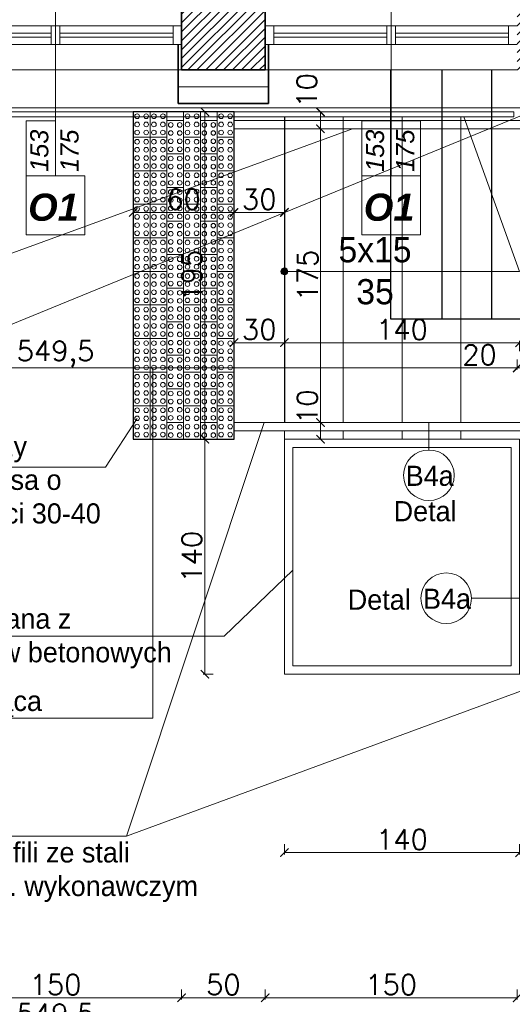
# Model space of a CAD drawing. Header units: millimetres. Extents: x -587 to 358276, y -26688 to 221215.
# Tile 98 of 256: x 9889 to 10182, y 9189 to 9776. Entities that reach past the tile are written whole.
import ezdxf
from ezdxf.lldxf.tags import DXFTag

# ---------------------------------------------------------------- set-up
doc = ezdxf.new("R2010")
doc.units = ezdxf.units.MM
doc.header["$MEASUREMENT"] = 0
for name, color, linetype, lineweight in [('A_istniejące ściany', 7, 'Continuous', 35), ('A_izolacja', 5, 'Continuous', 9), ('A_l.przerywana', 250, 'ICAD_ISO03W100', 9), ('A_okna wymieniane', 5, 'Continuous', 15), ('A_opisy', 166, 'Continuous', 15), ('k_wyburzenia widoczne', 252, 'PNEUMATIC2', 30), ('l.przerywana', 104, 'ICAD_ISO03W100', 5), ('l.widokowa', 140, 'Continuous', 15), ('l.wypełnien', 253, 'Continuous', 5), ('Nowe_820-G Rysunki Obrazki_Nr_pióra__1', 7, 'Continuous', 13), ('wymiarowanie', 176, 'Continuous', 9)]:
    doc.layers.add(name, color=color, linetype=linetype, lineweight=lineweight)
doc.styles.add('ARIALL', font='GOTHIC.TTF', dxfattribs={"height": 40})
doc.styles.add('ROMANS', font='romans')
doc.styles.add('styl2', font='simplex.shx')
doc.linetypes.add('BATTING', pattern='A,0.00254,-2.54,[134,ltypeshp.shx,S=2.54,R=0,X=-2.54,Y=0],-5.08,[134,ltypeshp.shx,S=2.54,R=180,X=2.54,Y=0],-2.54', length=10.16254)
tags = doc.linetypes.add('ICAD_ISO03W100', pattern=[30, 12, -18]).pattern_tags.tags
tags[6:7] = [DXFTag(74, 4), DXFTag(75, 0), DXFTag(340, '0'), DXFTag(46, 1.0), DXFTag(50, 0.0), DXFTag(44, 0.0), DXFTag(45, 0.0)]
tags[4:5] = [DXFTag(74, 4), DXFTag(75, 0), DXFTag(340, '0'), DXFTag(46, 1.0), DXFTag(50, 0.0), DXFTag(44, 0.0), DXFTag(45, 0.0)]
doc.linetypes.add('PNEUMATIC2', pattern='A,0.5,-0.25,["//",Standard,S=0.2,R=0,X=-0.1,Y=-0.1],-0.25', length=1)
doc.dimstyles.new('Skala 1-50', dxfattribs={"dimtxt": 12, "dimasz": 5, "dimexe": 1, "dimexo": 1, "dimgap": 1.5, "dimtad": 1, "dimdec": 1, "dimrnd": 0.5, "dimtxsty": 'styl2', "dimblk": 'ARCHTICK', "dimcen": 5, "dimadec": 0, "dimazin": 0, "dimtfac": 1, "dimtdec": 1, "dimtmove": 1, "dimatfit": 3, "dimldrblk": 'ARCHTICK', "dimfxl": 5, "dimfxlon": 1, "dimlwd": -1, "dimlwe": -1, "dimarcsym": 0})

# ---------------------------------------------------------------- blocks, each defined once
blk = doc.blocks.new('_ArchTick')
at = {"color": 0, "linetype": 'ByBlock', "const_width": 0.15}
blk.add_lwpolyline([(-0.5, -0.5), (0.5, 0.5)], dxfattribs=at)
blk = doc.blocks.new('*D3559')
at = {"layer": 'Defpoints', "color": 0}
for p in [(10186.27, 9583.19), (10046.27, 9565.38), (10186.27, 9565.38)]:
    blk.add_point(p, dxfattribs=at)
at = {"layer": 'wymiarowanie', "color": 0}
for p, q in [((10046.27, 9578.19), (10046.27, 9584.19)), ((10046.27, 9583.19), (10186.27, 9583.19)), ((10186.27, 9578.19), (10186.27, 9584.19))]:
    blk.add_line(p, q, dxfattribs=at)
at = {"layer": 'wymiarowanie', "color": 0, "xscale": 5, "yscale": 5, "zscale": 5, "rotation": 180}
blk.add_blockref('_ArchTick', (10046.27, 9583.19), dxfattribs=at)
at = {"layer": 'wymiarowanie', "color": 0, "xscale": 5, "yscale": 5, "zscale": 5}
blk.add_blockref('_ArchTick', (10186.27, 9583.19), dxfattribs=at)
at = {"layer": 'wymiarowanie', "color": 0, "insert": (10116.27, 9591), "char_height": 12, "attachment_point": 5, "style": 'styl2'}
blk.add_mtext('140', dxfattribs=at)
blk = doc.blocks.new('*D3591')
at = {"layer": 'Defpoints', "color": 0}
for p in [(10184.83, 9745.65), (9635.2, 9578.11), (10184.83, 9568.11)]:
    blk.add_point(p, dxfattribs=at)
at = {"layer": 'wymiarowanie', "color": 0}
for p, q in [((9635.2, 9573.11), (9635.2, 9567.11)), ((9635.2, 9568.11), (10184.83, 9568.11)), ((10184.83, 9573.11), (10184.83, 9567.11))]:
    blk.add_line(p, q, dxfattribs=at)
at = {"layer": 'wymiarowanie', "color": 0, "xscale": 5, "yscale": 5, "zscale": 5, "rotation": 180}
blk.add_blockref('_ArchTick', (9635.2, 9568.11), dxfattribs=at)
at = {"layer": 'wymiarowanie', "color": 0, "xscale": 5, "yscale": 5, "zscale": 5}
blk.add_blockref('_ArchTick', (10184.83, 9568.11), dxfattribs=at)
at = {"layer": 'wymiarowanie', "color": 0, "insert": (9910.02, 9576.47), "char_height": 12, "attachment_point": 5, "style": 'styl2'}
blk.add_mtext('549,5', dxfattribs=at)
blk = doc.blocks.new('*D3592')
at = {"layer": 'Defpoints', "color": 0}
for p in [(10184.83, 9722.15), (10204.83, 9583.19), (10204.83, 9568.11)]:
    blk.add_point(p, dxfattribs=at)
at = {"layer": 'wymiarowanie', "color": 0}
for p, q in [((10184.83, 9568.11), (10152.16, 9568.11)), ((10184.83, 9573.11), (10184.83, 9567.11)), ((10184.83, 9568.11), (10204.83, 9568.11)), ((10204.83, 9573.11), (10204.83, 9567.11))]:
    blk.add_line(p, q, dxfattribs=at)
at = {"layer": 'wymiarowanie', "color": 0, "xscale": 5, "yscale": 5, "zscale": 5, "rotation": 180}
blk.add_blockref('_ArchTick', (10184.83, 9568.11), dxfattribs=at)
at = {"layer": 'wymiarowanie', "color": 0, "xscale": 5, "yscale": 5, "zscale": 5}
blk.add_blockref('_ArchTick', (10204.83, 9568.11), dxfattribs=at)
at = {"layer": 'wymiarowanie', "color": 0, "insert": (10162.4, 9575.92), "char_height": 12, "attachment_point": 5, "style": 'styl2'}
blk.add_mtext('20', dxfattribs=at)
blk = doc.blocks.new('*D3680')
at = {"layer": 'Defpoints', "color": 0}
for p in [(9835.02, 9745.65), (9985.02, 9745.65), (9985.02, 9192.87)]:
    blk.add_point(p, dxfattribs=at)
at = {"layer": 'wymiarowanie', "color": 0}
for p, q in [((9835.02, 9197.87), (9835.02, 9191.87)), ((9835.02, 9192.87), (9985.02, 9192.87)), ((9985.02, 9197.87), (9985.02, 9191.87))]:
    blk.add_line(p, q, dxfattribs=at)
at = {"layer": 'wymiarowanie', "color": 0, "xscale": 5, "yscale": 5, "zscale": 5, "rotation": 180}
blk.add_blockref('_ArchTick', (9835.02, 9192.87), dxfattribs=at)
at = {"layer": 'wymiarowanie', "color": 0, "xscale": 5, "yscale": 5, "zscale": 5}
blk.add_blockref('_ArchTick', (9985.02, 9192.87), dxfattribs=at)
at = {"layer": 'wymiarowanie', "color": 0, "insert": (9910.02, 9200.67), "char_height": 12, "attachment_point": 5, "style": 'styl2'}
blk.add_mtext('150', dxfattribs=at)
blk = doc.blocks.new('*D3681')
at = {"layer": 'Defpoints', "color": 0}
for p in [(9985.02, 9745.65), (10034.83, 9745.65), (10034.83, 9192.87)]:
    blk.add_point(p, dxfattribs=at)
at = {"layer": 'wymiarowanie', "color": 0}
for p, q in [((9985.02, 9197.87), (9985.02, 9191.87)), ((9985.02, 9192.87), (10034.83, 9192.87)), ((10034.83, 9197.87), (10034.83, 9191.87))]:
    blk.add_line(p, q, dxfattribs=at)
at = {"layer": 'wymiarowanie', "color": 0, "xscale": 5, "yscale": 5, "zscale": 5, "rotation": 180}
blk.add_blockref('_ArchTick', (9985.02, 9192.87), dxfattribs=at)
at = {"layer": 'wymiarowanie', "color": 0, "xscale": 5, "yscale": 5, "zscale": 5}
blk.add_blockref('_ArchTick', (10034.83, 9192.87), dxfattribs=at)
at = {"layer": 'wymiarowanie', "color": 0, "insert": (10009.92, 9200.67), "char_height": 12, "attachment_point": 5, "style": 'styl2'}
blk.add_mtext('50', dxfattribs=at)
blk = doc.blocks.new('*D3682')
at = {"layer": 'Defpoints', "color": 0}
for p in [(10034.83, 9745.65), (10184.83, 9745.65), (10184.83, 9192.87)]:
    blk.add_point(p, dxfattribs=at)
at = {"layer": 'wymiarowanie', "color": 0}
for p, q in [((10034.83, 9197.87), (10034.83, 9191.87)), ((10034.83, 9192.87), (10184.83, 9192.87)), ((10184.83, 9197.87), (10184.83, 9191.87))]:
    blk.add_line(p, q, dxfattribs=at)
at = {"layer": 'wymiarowanie', "color": 0, "xscale": 5, "yscale": 5, "zscale": 5, "rotation": 180}
blk.add_blockref('_ArchTick', (10034.83, 9192.87), dxfattribs=at)
at = {"layer": 'wymiarowanie', "color": 0, "xscale": 5, "yscale": 5, "zscale": 5}
blk.add_blockref('_ArchTick', (10184.83, 9192.87), dxfattribs=at)
at = {"layer": 'wymiarowanie', "color": 0, "insert": (10109.83, 9200.67), "char_height": 12, "attachment_point": 5, "style": 'styl2'}
blk.add_mtext('150', dxfattribs=at)
blk = doc.blocks.new('*D3704')
at = {"layer": 'Defpoints', "color": 0}
for p in [(9635.2, 9197.87), (10184.83, 9197.87), (10184.83, 9173.15)]:
    blk.add_point(p, dxfattribs=at)
at = {"layer": 'wymiarowanie', "color": 0}
for p, q in [((9635.2, 9178.15), (9635.2, 9172.15)), ((10184.83, 9178.15), (10184.83, 9172.15)), ((9635.2, 9173.15), (10184.83, 9173.15))]:
    blk.add_line(p, q, dxfattribs=at)
at = {"layer": 'wymiarowanie', "color": 0, "xscale": 5, "yscale": 5, "zscale": 5, "rotation": 180}
blk.add_blockref('_ArchTick', (9635.2, 9173.15), dxfattribs=at)
at = {"layer": 'wymiarowanie', "color": 0, "xscale": 5, "yscale": 5, "zscale": 5}
blk.add_blockref('_ArchTick', (10184.83, 9173.15), dxfattribs=at)
at = {"layer": 'wymiarowanie', "color": 0, "insert": (9910.02, 9181.5), "char_height": 12, "attachment_point": 5, "style": 'styl2'}
blk.add_mtext('549,5', dxfattribs=at)
blk = doc.blocks.new('*D4120')
at = {"layer": 'Defpoints', "color": 0}
for p in [(10049.65, 9720.65), (9998.92, 9525.65), (10049.65, 9525.65)]:
    blk.add_point(p, dxfattribs=at)
at = {"layer": 'wymiarowanie', "color": 0}
for p, q in [((10003.92, 9720.65), (9997.92, 9720.65)), ((9998.92, 9720.65), (9998.92, 9525.65)), ((10003.92, 9525.65), (9997.92, 9525.65))]:
    blk.add_line(p, q, dxfattribs=at)
at = {"layer": 'wymiarowanie', "color": 0, "xscale": 5, "yscale": 5, "zscale": 5}
for p, rotation in [((9998.92, 9720.65), 90), ((9998.92, 9525.65), -90.00000000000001)]:
    blk.add_blockref('_ArchTick', p, dxfattribs=dict(at, rotation=rotation))
at = {"layer": 'wymiarowanie', "color": 0, "insert": (9991.12, 9623.15), "char_height": 12, "attachment_point": 5, "rotation": 90, "style": 'styl2'}
blk.add_mtext('195', dxfattribs=at)
blk = doc.blocks.new('*D4121')
at = {"layer": 'Defpoints', "color": 0}
for p in [(10049.66, 9525.65), (9998.93, 9385.65), (10049.14, 9385.65)]:
    blk.add_point(p, dxfattribs=at)
at = {"layer": 'wymiarowanie', "color": 0}
for p, q in [((10003.93, 9525.65), (9997.93, 9525.65)), ((9998.93, 9525.65), (9998.93, 9385.65)), ((10003.93, 9385.65), (9997.93, 9385.65))]:
    blk.add_line(p, q, dxfattribs=at)
at = {"layer": 'wymiarowanie', "color": 0, "xscale": 5, "yscale": 5, "zscale": 5}
for p, rotation in [((9998.93, 9525.65), 90), ((9998.93, 9385.65), -90.00000000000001)]:
    blk.add_blockref('_ArchTick', p, dxfattribs=dict(at, rotation=rotation))
at = {"layer": 'wymiarowanie', "color": 0, "insert": (9991.13, 9455.65), "char_height": 12, "attachment_point": 5, "rotation": 90, "style": 'styl2'}
blk.add_mtext('140', dxfattribs=at)
blk = doc.blocks.new('*D4122')
at = {"layer": 'Defpoints', "color": 0}
for p in [(10046.27, 9297.15), (10186.27, 9297.15), (10186.27, 9279.34)]:
    blk.add_point(p, dxfattribs=at)
at = {"layer": 'wymiarowanie', "color": 0}
for p, q in [((10046.27, 9284.34), (10046.27, 9278.34)), ((10186.27, 9284.34), (10186.27, 9278.34)), ((10046.27, 9279.34), (10186.27, 9279.34))]:
    blk.add_line(p, q, dxfattribs=at)
at = {"layer": 'wymiarowanie', "color": 0, "xscale": 5, "yscale": 5, "zscale": 5, "rotation": 180}
blk.add_blockref('_ArchTick', (10046.27, 9279.34), dxfattribs=at)
at = {"layer": 'wymiarowanie', "color": 0, "xscale": 5, "yscale": 5, "zscale": 5}
blk.add_blockref('_ArchTick', (10186.27, 9279.34), dxfattribs=at)
at = {"layer": 'wymiarowanie', "color": 0, "insert": (10116.27, 9287.14), "char_height": 12, "attachment_point": 5, "style": 'styl2'}
blk.add_mtext('140', dxfattribs=at)
blk = doc.blocks.new('*D4908')
at = {"layer": 'Defpoints', "color": 0}
for p in [(10016.27, 9583.19), (10016.27, 9535.65), (10046.27, 9535.65)]:
    blk.add_point(p, dxfattribs=at)
at = {"layer": 'wymiarowanie', "color": 0}
for p, q in [((10016.27, 9578.19), (10016.27, 9584.19)), ((10046.27, 9583.19), (10016.27, 9583.19)), ((10046.27, 9578.19), (10046.27, 9584.19))]:
    blk.add_line(p, q, dxfattribs=at)
at = {"layer": 'wymiarowanie', "color": 0, "xscale": 5, "yscale": 5, "zscale": 5, "rotation": 180}
blk.add_blockref('_ArchTick', (10016.27, 9583.19), dxfattribs=at)
at = {"layer": 'wymiarowanie', "color": 0, "xscale": 5, "yscale": 5, "zscale": 5}
blk.add_blockref('_ArchTick', (10046.27, 9583.19), dxfattribs=at)
at = {"layer": 'wymiarowanie', "color": 0, "insert": (10031.27, 9591), "char_height": 12, "attachment_point": 5, "style": 'styl2'}
blk.add_mtext('30', dxfattribs=at)
blk = doc.blocks.new('kostka integracyjna')
at = {"layer": 'l.wypełnien', "color": 252}
blk.add_lwpolyline([(337945.36, 214964.05), (337965.36, 214964.05), (337965.36, 214974.05), (337945.36, 214974.05), (337945.36, 214964.05)], dxfattribs=at)
for centre in [(337948.11, 214971.73), (337952.91, 214971.73), (337957.81, 214971.73), (337962.6, 214971.73), (337948.11, 214966.36), (337952.91, 214966.36), (337957.81, 214966.36), (337962.6, 214966.36)]:
    blk.add_circle(centre, 1.38, dxfattribs=at)
blk = doc.blocks.new('*D4932')
at = {"layer": 'Defpoints', "color": 0}
for p in [(9956.26, 9675.65), (10016.27, 9675.65), (10016.27, 9660.77)]:
    blk.add_point(p, dxfattribs=at)
at = {"layer": 'wymiarowanie', "color": 0}
for p, q in [((9956.26, 9665.77), (9956.26, 9659.77)), ((10016.27, 9665.77), (10016.27, 9659.77)), ((9956.26, 9660.77), (10016.27, 9660.77))]:
    blk.add_line(p, q, dxfattribs=at)
at = {"layer": 'wymiarowanie', "color": 0, "xscale": 5, "yscale": 5, "zscale": 5, "rotation": 180}
blk.add_blockref('_ArchTick', (9956.26, 9660.77), dxfattribs=at)
at = {"layer": 'wymiarowanie', "color": 0, "xscale": 5, "yscale": 5, "zscale": 5}
blk.add_blockref('_ArchTick', (10016.27, 9660.77), dxfattribs=at)
at = {"layer": 'wymiarowanie', "color": 0, "insert": (9986.26, 9668.58), "char_height": 12, "attachment_point": 5, "style": 'styl2'}
blk.add_mtext('60', dxfattribs=at)
blk = doc.blocks.new('*D4933')
at = {"layer": 'Defpoints', "color": 0}
for p in [(10016.27, 9678.1), (10046.27, 9675.81), (10046.27, 9660.77)]:
    blk.add_point(p, dxfattribs=at)
at = {"layer": 'wymiarowanie', "color": 0}
for p, q in [((10016.27, 9665.77), (10016.27, 9659.77)), ((10046.27, 9665.77), (10046.27, 9659.77)), ((10016.27, 9660.77), (10046.27, 9660.77))]:
    blk.add_line(p, q, dxfattribs=at)
at = {"layer": 'wymiarowanie', "color": 0, "xscale": 5, "yscale": 5, "zscale": 5, "rotation": 180}
blk.add_blockref('_ArchTick', (10016.27, 9660.77), dxfattribs=at)
at = {"layer": 'wymiarowanie', "color": 0, "xscale": 5, "yscale": 5, "zscale": 5}
blk.add_blockref('_ArchTick', (10046.27, 9660.77), dxfattribs=at)
at = {"layer": 'wymiarowanie', "color": 0, "insert": (10031.27, 9668.58), "char_height": 12, "attachment_point": 5, "style": 'styl2'}
blk.add_mtext('30', dxfattribs=at)
blk = doc.blocks.new('*D4992')
at = {"layer": 'Defpoints', "color": 0}
for p in [(10080.82, 9720.65), (10067.74, 9710.65), (10081.27, 9710.65)]:
    blk.add_point(p, dxfattribs=at)
at = {"layer": 'wymiarowanie', "color": 0}
for p, q in [((10072.74, 9720.65), (10066.74, 9720.65)), ((10067.74, 9720.65), (10067.74, 9710.65)), ((10072.74, 9710.65), (10066.74, 9710.65))]:
    blk.add_line(p, q, dxfattribs=at)
at = {"layer": 'wymiarowanie', "color": 0, "xscale": 5, "yscale": 5, "zscale": 5}
for p, rotation in [((10067.74, 9720.65), 90), ((10067.74, 9710.65), 270)]:
    blk.add_blockref('_ArchTick', p, dxfattribs=dict(at, rotation=rotation))
at = {"layer": 'wymiarowanie', "color": 0, "insert": (10059.62, 9733.51), "char_height": 12, "attachment_point": 5, "rotation": 90, "style": 'styl2'}
blk.add_mtext('10', dxfattribs=at)
blk = doc.blocks.new('*D4993')
at = {"layer": 'Defpoints', "color": 0}
for p in [(10081.27, 9710.65), (10067.74, 9535.65), (10081.27, 9535.65)]:
    blk.add_point(p, dxfattribs=at)
at = {"layer": 'wymiarowanie', "color": 0}
for p, q in [((10072.74, 9710.65), (10066.74, 9710.65)), ((10067.74, 9710.65), (10067.74, 9535.65)), ((10072.74, 9535.65), (10066.74, 9535.65))]:
    blk.add_line(p, q, dxfattribs=at)
at = {"layer": 'wymiarowanie', "color": 0, "xscale": 5, "yscale": 5, "zscale": 5}
for p, rotation in [((10067.74, 9710.65), 90), ((10067.74, 9535.65), 270)]:
    blk.add_blockref('_ArchTick', p, dxfattribs=dict(at, rotation=rotation))
at = {"layer": 'wymiarowanie', "color": 0, "insert": (10060.09, 9623.15), "char_height": 12, "attachment_point": 5, "rotation": 90, "style": 'styl2'}
blk.add_mtext('175', dxfattribs=at)
blk = doc.blocks.new('*D4994')
at = {"layer": 'Defpoints', "color": 0}
for p in [(10081.27, 9535.65), (10067.74, 9525.65), (10081.27, 9525.65)]:
    blk.add_point(p, dxfattribs=at)
at = {"layer": 'wymiarowanie', "color": 0}
for p, q in [((10072.74, 9535.65), (10066.74, 9535.65)), ((10067.74, 9535.65), (10067.74, 9525.65)), ((10072.74, 9525.65), (10066.74, 9525.65))]:
    blk.add_line(p, q, dxfattribs=at)
at = {"layer": 'wymiarowanie', "color": 0, "xscale": 5, "yscale": 5, "zscale": 5}
for p, rotation in [((10067.74, 9535.65), 90), ((10067.74, 9525.65), 270)]:
    blk.add_blockref('_ArchTick', p, dxfattribs=dict(at, rotation=rotation))
at = {"layer": 'wymiarowanie', "color": 0, "insert": (10059.94, 9545.04), "char_height": 12, "attachment_point": 5, "rotation": 90, "style": 'styl2'}
blk.add_mtext('10', dxfattribs=at)

msp = doc.modelspace()

# ---------------------------------------------------------------- hatches: boundary and pattern name
at = {"layer": 'l.wypełnien'}
h = msp.add_hatch(dxfattribs=at)
h.set_pattern_fill('ANSI31', color=256, scale=30, style=0)
h.set_pattern_definition([(45, (0, 6.0705), (-2.6516504, 2.6516504), [])])
h.paths.add_polyline_path([(8887.19, 10137.66), (8887.19, 9745.65), (8988.77, 9745.65), (8988.77, 9788.83), (8932.19, 9788.83), (8932.19, 10137.66), (8913.43, 10137.66), (8902.43, 10137.66)])
h.paths.add_polyline_path([(10184.83, 9788.83), (10254.19, 9788.83), (10254.19, 9768.83), (10279.59, 9768.83), (10279.59, 9788.83), (10294.77, 9788.83), (10294.77, 9745.65), (10184.83, 9745.65)])
h.paths.add_polyline_path([(9635.2, 9745.65), (9635.2, 9788.83), (9538.82, 9788.83), (9538.82, 9745.65)])
h.paths.add_polyline_path([(9189.01, 9745.65), (9189.01, 9788.83), (9138.77, 9788.83), (9138.77, 9745.65)])
h.paths.add_polyline_path([(9835.02, 9745.65), (9835.02, 9788.83), (9785.2, 9788.83), (9785.2, 9745.65)])
h.paths.add_polyline_path([(10034.83, 9745.65), (10034.83, 9788.83), (9985.02, 9788.83), (9985.02, 9745.65)])
h.paths.add_polyline_path([(9388.82, 9745.65), (9388.82, 9788.83), (9339.01, 9788.83), (9339.01, 9745.65)])
h.paths.add_polyline_path([(10301.6, 9745.65), (10314.77, 9745.65), (10314.77, 9788.83), (10294.77, 9788.83), (10294.77, 9745.65)])
h.paths.add_polyline_path([(10254.19, 9768.83), (10279.59, 9768.83), (10279.59, 9788.83), (10254.19, 9788.83)])
at = {"layer": 'wymiarowanie'}
msp.add_hatch(color=256, dxfattribs=at).paths.add_polyline_path([(10048.33, 9625.65, 1), (10044.2, 9625.65, 1)])

# ---------------------------------------------------------------- linework, layer by layer
at = {"layer": 'A_istniejące ściany', "color": 7}
for points in [[(9985.02, 9788.83), (9985.02, 9745.65)], [(10034.83, 9745.65), (10034.83, 9788.83)], [(9985.02, 9745.65), (10034.83, 9745.65)]]:
    msp.add_lwpolyline(points, dxfattribs=at)
at = {"layer": 'A_izolacja', "lineweight": 35}
for p, q in [((9983.02, 9760.89), (9983.02, 9725.65)), ((10036.83, 9760.89), (10036.83, 9725.65))]:
    msp.add_line(p, q, dxfattribs=at)
at = {"layer": 'A_izolacja', "linetype": 'BATTING'}
msp.add_lwpolyline([(9983.02, 9735.65), (10036.83, 9735.65)], dxfattribs=at)
at = {"layer": 'A_izolacja', "lineweight": 35}
msp.add_lwpolyline([(9983.02, 9725.65), (10036.83, 9725.65)], dxfattribs=at)
at = {"layer": 'A_l.przerywana', "color": 7, "ltscale": 0.3}
msp.add_lwpolyline([(10185.29, 9745.65), (9187.39, 9745.65)], dxfattribs=at)
at = {"layer": 'A_okna wymieniane'}
for points in [[(9838.9, 9771.9), (9907.48, 9771.9)], [(9907.48, 9767.67), (9840.1, 9767.67)], [(9912.56, 9771.9), (9907.48, 9771.9)], [(9907.48, 9771.9), (9907.48, 9760.89)], [(9907.48, 9765.13), (9907.48, 9767.67)], [(9912.56, 9760.89), (9912.56, 9771.9)], [(9912.56, 9771.9), (9981.98, 9771.9)], [(9979.94, 9767.67), (9912.56, 9767.67)], [(9912.56, 9767.67), (9912.56, 9765.13)], [(9985.02, 9771.9), (9979.94, 9771.9)], [(9979.94, 9771.9), (9979.94, 9760.89)], [(9979.94, 9765.13), (9979.94, 9767.67)], [(9985.02, 9760.89), (9985.02, 9771.9)], [(10039.91, 9771.9), (10034.83, 9771.9)], [(10034.83, 9771.9), (10034.83, 9760.89)], [(10038.71, 9771.9), (10107.29, 9771.9)], [(10039.91, 9760.89), (10039.91, 9771.9)], [(10107.29, 9767.67), (10039.91, 9767.67)], [(10039.91, 9767.67), (10039.91, 9765.13)], [(10112.37, 9771.9), (10107.29, 9771.9)], [(10107.29, 9771.9), (10107.29, 9760.89)], [(10107.29, 9765.13), (10107.29, 9767.67)], [(10112.37, 9760.89), (10112.37, 9771.9)], [(10112.37, 9771.9), (10181.8, 9771.9)], [(10179.75, 9767.67), (10112.37, 9767.67)], [(10112.37, 9767.67), (10112.37, 9765.13)], [(10184.83, 9771.9), (10179.75, 9771.9)], [(10179.75, 9771.9), (10179.75, 9760.89)], [(10179.75, 9765.13), (10179.75, 9767.67)], [(9840.1, 9765.13), (9907.48, 9765.13)], [(9912.56, 9765.13), (9979.94, 9765.13)], [(10039.91, 9765.13), (10107.29, 9765.13)], [(10112.37, 9765.13), (10179.75, 9765.13)], [(9907.48, 9760.89), (9838.9, 9760.89)], [(9907.48, 9760.89), (9912.56, 9760.89)], [(9981.98, 9760.89), (9912.56, 9760.89)], [(9979.94, 9760.89), (9985.02, 9760.89)], [(10034.83, 9760.89), (10039.91, 9760.89)], [(10107.29, 9760.89), (10038.71, 9760.89)], [(10107.29, 9760.89), (10112.37, 9760.89)], [(10181.8, 9760.89), (10112.37, 9760.89)], [(10179.75, 9760.89), (10184.83, 9760.89)]]:
    msp.add_lwpolyline(points, dxfattribs=at)
at = {"layer": 'A_opisy'}
for p, q in [((9910.02, 9687.98), (9910.02, 9821.45)), ((10109.83, 9687.98), (10109.83, 9821.45))]:
    msp.add_line(p, q, dxfattribs=at)
at = {"layer": 'A_opisy', "ltscale": 0.3}
for points in [[(9892.49, 9682.5), (9892.49, 9715.37), (9910.02, 9715.37), (9910.02, 9682.5)], [(10092.3, 9682.5), (10092.3, 9715.37), (10109.83, 9715.37), (10109.83, 9682.5)], [(10109.83, 9682.5), (10109.83, 9715.37), (10127.36, 9715.37), (10127.36, 9682.5)], [(9927.54, 9647.44), (9927.54, 9682.5), (9892.49, 9682.5), (9892.49, 9647.44)], [(10127.36, 9647.44), (10127.36, 9682.5), (10092.3, 9682.5), (10092.3, 9647.44)]]:
    msp.add_lwpolyline(points, close=True, dxfattribs=at)
at = {"layer": 'k_wyburzenia widoczne', "ltscale": 20}
for points in [[(10109.41, 9745.65), (10109.41, 9597.49)], [(10139.89, 9745.65), (10139.89, 9597.49)], [(10169.52, 9745.65), (10169.52, 9597.49)], [(10109.41, 9597.49), (10714.77, 9597.49)]]:
    msp.add_lwpolyline(points, dxfattribs=at)
at = {"layer": 'l.przerywana', "color": 5, "ltscale": 0.3}
msp.add_line((9637.2, 9720.65), (10182.83, 9720.65), dxfattribs=at)
at = {"layer": 'l.widokowa', "color": 5}
for points in [[(9946.69, 11397.27), (8864.69, 11397.27), (8864.69, 9723.15), (11904.83, 9723.15), (11904.83, 11403.07), (11103.75, 11403.07), (11103.75, 10862.39)], [(9637.2, 9720.65), (9637.2, 9717.65), (10182.83, 9717.65), (10182.83, 9720.65)]]:
    msp.add_lwpolyline(points, dxfattribs=at)
at = {"layer": 'l.widokowa', "color": 5, "lineweight": 30}
msp.add_lwpolyline([(10016.27, 9525.65), (10016.27, 9720.65), (9956.27, 9720.65), (9956.27, 9525.65)], close=True, dxfattribs=at)
at = {"layer": 'l.widokowa', "color": 7}
for points in [[(10016.27, 9710.88), (10016.27, 9715.65), (10186.27, 9715.65), (10216.27, 9715.65), (10216.27, 9710.65), (10016.27, 9710.65), (10016.27, 9715.65)], [(10081.27, 9717.65), (10081.27, 9535.65)], [(10116.27, 9717.65), (10116.27, 9535.65)], [(10151.27, 9717.65), (10151.27, 9535.65)], [(10016.27, 9707.65), (10016.27, 9525.65)], [(10196.27, 9355.65), (10196.27, 9535.65), (10016.27, 9535.65)], [(10016.27, 9535.65), (10016.27, 9530.65)], [(10191.27, 9355.65), (10191.27, 9530.65), (10016.27, 9530.65)], [(10046.27, 9530.65), (10046.27, 9385.65), (10191.27, 9385.65)], [(10081.27, 9530.65), (10081.27, 9525.65)], [(10116.27, 9530.65), (10116.27, 9525.65)], [(10151.27, 9530.65), (10151.27, 9525.65)]]:
    msp.add_lwpolyline(points, dxfattribs=at)
at = {"layer": 'l.widokowa', "color": 7, "lineweight": 30}
msp.add_lwpolyline([(10046.27, 9717.65), (10046.27, 9535.65)], dxfattribs=at)
at = {"layer": 'l.widokowa', "color": 7}
for points in [[(10186.27, 9525.65), (10046.27, 9525.65), (10046.27, 9385.65), (10186.27, 9385.65)], [(10181.27, 9520.65), (10051.27, 9520.65), (10051.27, 9390.65), (10181.27, 9390.65)]]:
    msp.add_lwpolyline(points, close=True, dxfattribs=at)
at = {"layer": 'l.wypełnien', "color": 252}
for points in [[(9956.27, 9720.65), (9956.27, 9705.65), (9966.27, 9705.65), (9966.27, 9720.65)], [(9966.27, 9720.65), (9966.27, 9705.65), (9976.27, 9705.65), (9976.27, 9720.65)], [(9986.27, 9720.65), (9986.27, 9705.65), (9996.27, 9705.65), (9996.27, 9720.65)], [(10006.27, 9720.65), (10006.27, 9705.65), (10016.27, 9705.65), (10016.27, 9720.65)], [(9976.27, 9705.65), (9976.27, 9695.65)], [(9996.27, 9705.65), (9996.27, 9695.65)]]:
    msp.add_lwpolyline(points, dxfattribs=at)
for centre in [(9958.58, 9718.1), (9958.58, 9713.21), (9963.95, 9718.1), (9963.95, 9713.21), (9968.58, 9718.1), (9968.58, 9713.21), (9973.95, 9718.1), (9973.95, 9713.21), (9988.58, 9718.1), (9988.58, 9713.21), (9993.95, 9718.1), (9993.95, 9713.21), (10008.58, 9718.1), (10008.58, 9713.21), (10013.95, 9718.1), (10013.95, 9713.21), (9958.58, 9708.41), (9963.95, 9708.41), (9968.58, 9708.41), (9973.95, 9708.41), (9988.58, 9708.41), (9993.95, 9708.41), (10008.58, 9708.41), (10013.95, 9708.41), (9978.58, 9532.9), (9983.95, 9532.9), (9998.58, 9532.9), (10003.95, 9532.9), (9978.58, 9528.1), (9983.95, 9528.1), (9998.58, 9528.1), (10003.95, 9528.1)]:
    msp.add_circle(centre, 1.38, dxfattribs=at)
at = {"layer": 'Nowe_820-G Rysunki Obrazki_Nr_pióra__1', "color": 7, "linetype": 'Continuous', "lineweight": 13}
msp.add_lwpolyline([(10109.41, 9745.65), (10109.41, 9719.41)], dxfattribs=at)
at = {"layer": 'wymiarowanie'}
for p, q in [((9538.82, 9452.98), (10192.83, 9720.65)), ((10186.27, 9625.65), (10153.07, 9717.65)), ((9847.45, 9623.25), (10086.88, 9710.65)), ((10186.27, 9625.65), (10046.27, 9625.65)), ((9968.02, 9359.38), (9968.02, 9568.11)), ((9952.31, 9289.14), (10034.25, 9535.65)), ((10132.28, 9519.24), (10132.28, 9535.65)), ((10051.27, 9447.67), (10010.35, 9408.4)), ((10157.65, 9430.92), (10191.27, 9430.92)), ((10010.35, 9408.4), (9705.75, 9408.4)), ((9952.31, 9289.14), (10191.27, 9377.14)), ((9968.02, 9359.38), (9594.18, 9359.38)), ((9688.65, 9289.14), (9952.31, 9289.14))]:
    msp.add_line(p, q, dxfattribs=at)
at = {"layer": 'wymiarowanie', "color": 5}
msp.add_line((9939.84, 9509.06), (9958.58, 9538.1), dxfattribs=at)
at = {"layer": 'wymiarowanie', "color": 5, "ltscale": 4}
msp.add_line((9540.48, 9509.06), (9939.84, 9509.06), dxfattribs=at)
at = {"layer": 'wymiarowanie'}
for centre, radius in [((10046.27, 9625.65), 2.07), ((10132.28, 9504.17), 15.07), ((10142.58, 9430.92), 15.07)]:
    msp.add_circle(centre, radius, dxfattribs=at)

# ---------------------------------------------------------------- block references
at = {"layer": 'wymiarowanie', "rotation": -90.00000000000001}
for p in [(-204987.78, 347661.01), (-204967.78, 347661.01), (-205007.78, 347651.01), (-204997.78, 347651.01), (-204977.78, 347651.01), (-204957.78, 347651.01), (-204987.78, 347641.01), (-204967.78, 347641.01), (-205007.78, 347631.01), (-204997.78, 347631.01), (-204977.78, 347631.01), (-204957.78, 347631.01), (-204987.78, 347621.01), (-204967.78, 347621.01), (-205007.78, 347611.01), (-204997.78, 347611.01), (-204977.78, 347611.01), (-204957.78, 347611.01), (-204987.78, 347601.01), (-204967.78, 347601.01), (-205007.78, 347591.01), (-204997.78, 347591.01), (-204977.78, 347591.01), (-204957.78, 347591.01), (-204987.78, 347581.01), (-204967.78, 347581.01), (-205007.78, 347571.01), (-204997.78, 347571.01), (-204977.78, 347571.01), (-204957.78, 347571.01), (-204987.78, 347561.01), (-204967.78, 347561.01), (-205007.78, 347551.01), (-204997.78, 347551.01), (-204977.78, 347551.01), (-204957.78, 347551.01), (-204987.78, 347541.01), (-204967.78, 347541.01), (-205007.78, 347531.01), (-204997.78, 347531.01), (-204977.78, 347531.01), (-204957.78, 347531.01), (-204987.78, 347521.01), (-204967.78, 347521.01), (-205007.78, 347511.01), (-204997.78, 347511.01), (-204977.78, 347511.01), (-204957.78, 347511.01), (-204987.78, 347501.01), (-204967.78, 347501.01), (-205007.78, 347491.01), (-204997.78, 347491.01), (-204977.78, 347491.01), (-204957.78, 347491.01)]:
    msp.add_blockref('kostka integracyjna', p, dxfattribs=at)

# ---------------------------------------------------------------- texts
at = {"layer": 'A_opisy', "ltscale": 0.3, "char_height": 10.8, "width": 109.7533, "attachment_point": 1, "rotation": 90, "style": 'ARIALL'}
for insert in [(9894.92, 9642.65), (10094.79, 9642.65)]:
    msp.add_mtext('\\pxqc;{\\fArial|b0|i1|c238|p34;153\\P175}', dxfattribs=dict(at, insert=insert))
at = {"layer": 'A_opisy', "ltscale": 0.3, "char_height": 16.2, "width": 109.7533, "attachment_point": 9, "style": 'ARIALL'}
for insert in [(9923.88, 9655.58), (10123.69, 9655.58)]:
    msp.add_mtext('{\\fArial|b1|i1|c238|p34;O1}', dxfattribs=dict(at, insert=insert))
at = {"layer": 'wymiarowanie', "attachment_point": 1}
for s, insert, char_height, width in [('\\pxqc;{\\fCentury Gothic|b0|i0|c238|p0;5x15\\P35}', (10016.5, 9646.06), 15, 167.4466), ('{\\fCentury Gothic|b0|i0|c238|p34;B4a}', (10118.47, 9509.87), 12, 45.36), ('{\\fCentury Gothic|b0|i0|c238|p34;B4a}', (10128.78, 9436.62), 12, 45.36)]:
    msp.add_mtext(s, dxfattribs=dict(at, insert=insert, char_height=char_height, width=width))
at = {"layer": 'wymiarowanie', "ltscale": 4, "insert": (9551.42, 9547.48), "char_height": 12, "width": 400.3081, "attachment_point": 1, "style": 'styl2'}
msp.add_mtext('\\pxsm1,ql;{\\fArial|b0|i0|c238|p34;\\P\\fCentury Gothic|b0|i0|c238|p34;\\C5;Przed schodami, od góry i od dołu biegu, należy wykonać oznaczenie w postaci dotykowego pasa o szerokości 60\\fArial|b0|i0|c238|p34; \\fCentury Gothic|b0|i0|c238|p34;cm zainstalowanego w odległości 30-40 cm od przeszkody. }', dxfattribs=at)
at = {"layer": 'wymiarowanie', "color": 6, "linetype": 'Continuous', "char_height": 12, "width": 327.6277, "attachment_point": 3, "style": 'ROMANS'}
for s, insert in [('\\pxql;{\\fCentury Gothic|b0|i0|c238|p0;\\C256;Detal\\P\\P }', (10438.94, 9488.8)), ('\\pxql;{\\fCentury Gothic|b0|i0|c238|p0;\\C256;Detal\\P\\P }', (10411.61, 9436.09)), ('\\pxql;{\\fCentury Gothic|b0|i0|c238|p0;\\C256;Obudowa donicy wykonana z \\Psystemowych elementów betonowych}', (10038.33, 9424.75)), ('\\pxql;{\\fCentury Gothic|b0|i0|c238|p0;\\C256;Opaska wokół okieno szer. 20 cm (łącząca trzy okna )\\PPogrubienie warstwy styropianu o 5 cm }', (9925.41, 9375.73)), ('\\pxql;{\\fCentury Gothic|b0|i0|c238|p0;\\C256;Projektowana balustrada \\Pschodowa h= 110 cm z profili ze stali nierdzewnej zgodnie z proj. wykonawczym\\P\\P }', (10020.11, 9305.49))]:
    msp.add_mtext(s, dxfattribs=dict(at, insert=insert))

# ---------------------------------------------------------------- dimensions: what is measured, and where the dimension line sits
at = {"layer": 'wymiarowanie', "color": 5}
dim = msp.add_linear_dim(base=(10184.83, 9568.11), p1=(9635.2, 9578.11), p2=(10184.83, 9745.65), dimstyle='Skala 1-50', dxfattribs=at)
dim.commit()
dim.dimension.update_dxf_attribs({"geometry": '*D3591', "text_midpoint": (9910.02, 9576.47)})
at = {"layer": 'wymiarowanie'}
for base, p1, p2, picture, middle in [((9985.02, 9192.87), (9835.02, 9745.65), (9985.02, 9745.65), '*D3680', (9910.02, 9200.67)), ((10034.83, 9192.87), (9985.02, 9745.65), (10034.83, 9745.65), '*D3681', (10009.92, 9200.67)), ((10184.83, 9192.87), (10034.83, 9745.65), (10184.83, 9745.65), '*D3682', (10109.83, 9200.67)), ((10016.27, 9660.77), (9956.26, 9675.65), (10016.27, 9675.65), '*D4932', (9986.26, 9668.58)), ((10046.27, 9660.77), (10016.27, 9678.1), (10046.27, 9675.81), '*D4933', (10031.27, 9668.58)), ((10016.27, 9583.19), (10046.27, 9535.65), (10016.27, 9535.65), '*D4908', (10031.27, 9591)), ((10186.27, 9583.19), (10046.27, 9565.38), (10186.27, 9565.38), '*D3559', (10116.27, 9591)), ((10186.27, 9279.34), (10046.27, 9297.15), (10186.27, 9297.15), '*D4122', (10116.27, 9287.14)), ((10184.83, 9173.15), (9635.2, 9197.87), (10184.83, 9197.87), '*D3704', (9910.02, 9181.5))]:
    dim = msp.add_linear_dim(base=base, p1=p1, p2=p2, dimstyle='Skala 1-50', dxfattribs=at)
    dim.commit()
    dim.dimension.update_dxf_attribs({"geometry": picture, "text_midpoint": middle})
for base, p1, p2, picture, middle in [((10067.74, 9710.65), (10080.82, 9720.65), (10081.27, 9710.65), '*D4992', (10067.43, 9733.51)), ((10067.74, 9525.65), (10081.27, 9535.65), (10081.27, 9525.65), '*D4994', (10067.74, 9545.04))]:
    dim = msp.add_linear_dim(base=base, p1=p1, p2=p2, angle=90, dimstyle='Skala 1-50', dxfattribs=at)
    dim.commit()
    dim.dimension.update_dxf_attribs({"geometry": picture, "text_midpoint": middle, "dimtype": 160})
for base, p1, p2, picture, middle in [((9998.92, 9525.65), (10049.65, 9720.65), (10049.65, 9525.65), '*D4120', (9991.12, 9623.15)), ((10067.74, 9535.65), (10081.27, 9710.65), (10081.27, 9535.65), '*D4993', (10060.09, 9623.15)), ((9998.93, 9385.65), (10049.66, 9525.65), (10049.14, 9385.65), '*D4121', (9991.13, 9455.65))]:
    dim = msp.add_linear_dim(base=base, p1=p1, p2=p2, angle=90, dimstyle='Skala 1-50', dxfattribs=at)
    dim.commit()
    dim.dimension.update_dxf_attribs({"geometry": picture, "text_midpoint": middle})
at = {"layer": 'wymiarowanie', "color": 5}
dim = msp.add_linear_dim(base=(10204.83, 9568.11), p1=(10184.83, 9722.15), p2=(10204.83, 9583.19), dimstyle='Skala 1-50', dxfattribs=at)
dim.commit()
dim.dimension.update_dxf_attribs({"geometry": '*D3592', "text_midpoint": (10162.4, 9568.11), "dimtype": 160})

doc.saveas('drawing.dxf')
